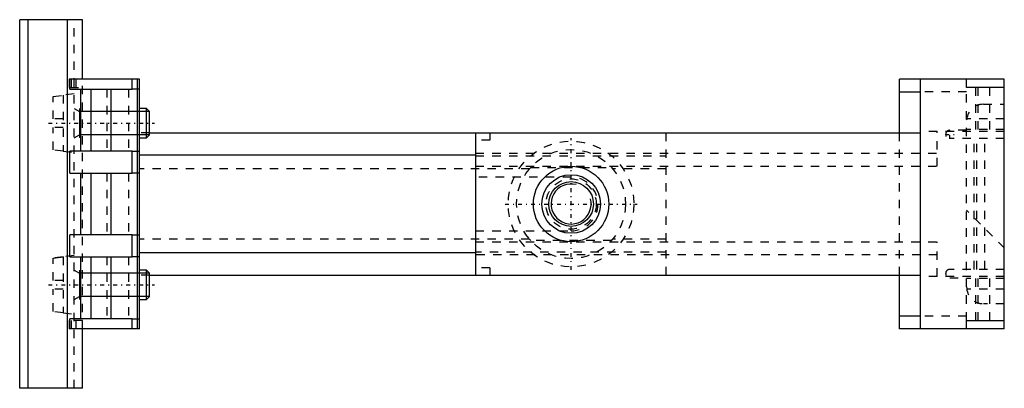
# Model space of a CAD drawing. Extents: x -66 to 52, y -22 to 22.
import ezdxf

# ---------------------------------------------------------------- set-up
doc = ezdxf.new("R2010")
doc.units = 0
doc.linetypes.add('CENTER', pattern=[1.5, 0.45, -0.5, 0.05, -0.5])
doc.linetypes.add('DASHED', pattern=[2, 1, -1])
for name, color, linetype in [('AM_0', 7, 'CONTINUOUS'), ('AM_10', 7, 'CONTINUOUS'), ('AM_3', 7, 'DASHED'), ('AM_7', 7, 'CENTER'), ('CONNECTIONPOINTS', 1, 'CONTINUOUS')]:
    doc.layers.add(name, color=color, linetype=linetype)

msp = doc.modelspace()

# ---------------------------------------------------------------- linework, layer by layer
at = {"layer": 'AM_0', "color": 7, "linetype": 'CONTINUOUS'}
for p, q in [((-65.8, -22), (-65.8, 22)), ((-58.3, 22), (-65.8, 22)), ((-64.8, -22), (-64.8, 22)), ((-60.1, -22), (-60.1, 22)), ((-58.3, 14.9), (-58.3, 22)), ((-59.88, 14.9), (-59.88, 13.9)), ((-51.5, 14.9), (-59.88, 14.9)), ((-59.8, 13.7), (-59.8, 14.9)), ((-52.36, 13.7), (-52.36, 14.9)), ((-51.76, -14.9), (-51.76, 14.9)), ((-51.5, -14.9), (-51.5, 14.9)), ((51.7, 14.9), (39.2, 14.9)), ((39.2, 8.5), (39.2, 14.9)), ((41.7, -14.9), (41.7, 14.9)), ((47.2, 13.9), (47.2, 14.9)), ((51.7, -14.9), (51.7, 14.9)), ((-59.88, 13.9), (-59.8, 13.9)), ((-59.8, 13.7), (-52.36, 13.7)), ((-58.5, 6.3), (-58.5, 13.7)), ((-57.3, 13.7), (-57.3, 6.3)), ((-54.94, 13.7), (-54.94, 6.3)), ((39.2, 13.4), (41.7, 13.4)), ((51.7, 13.9), (47.2, 13.9)), ((-50.67, 11.4), (-51.5, 11.4)), ((-50.3, 11.03), (-50.67, 11.4)), ((-50.67, 7.9), (-50.67, 11.4)), ((-50.3, 8.27), (-50.3, 11.03)), ((-50.67, 7.9), (-50.3, 8.27)), ((-50.3, 8.5), (41.7, 8.5)), ((-11.4, 8.5), (-11.4, -8.5)), ((-51.5, 7.9), (-50.67, 7.9)), ((-59.8, 3.7), (-59.8, 6.3)), ((-52.36, 6.3), (-59.8, 6.3)), ((-52.36, 3.7), (-52.36, 6.3)), ((-11.4, 5.84), (-51.5, 5.84)), ((-59.8, 3.7), (-52.36, 3.7)), ((-58.5, -3.7), (-58.5, 3.7)), ((-57.3, 3.7), (-57.3, -3.7)), ((-54.94, 3.7), (-54.94, -3.7)), ((-59.8, -6.3), (-59.8, -3.7)), ((-52.36, -3.7), (-59.8, -3.7)), ((-52.36, -6.3), (-52.36, -3.7)), ((-11.4, -5.84), (-51.5, -5.84)), ((-61.21, -6.39), (-60.9, -6.36)), ((-59.8, -6.3), (-52.36, -6.3)), ((-58.5, -13.7), (-58.5, -6.3)), ((-57.3, -6.3), (-57.3, -13.7)), ((-54.94, -6.3), (-54.94, -13.7)), ((-50.67, -7.9), (-51.5, -7.9)), ((-50.3, -8.27), (-50.67, -7.9)), ((-50.67, -11.4), (-50.67, -7.9)), ((-50.3, -11.03), (-50.3, -8.27)), ((-50.3, -8.5), (41.7, -8.5)), ((39.2, -14.9), (39.2, -8.5)), ((-51.5, -11.4), (-50.67, -11.4)), ((-50.67, -11.4), (-50.3, -11.03)), ((-59.88, -13.9), (-59.88, -14.9)), ((-59.8, -13.9), (-59.88, -13.9)), ((-59.8, -14.9), (-59.8, -13.7)), ((-52.36, -13.7), (-59.8, -13.7)), ((-52.36, -14.9), (-52.36, -13.7)), ((41.7, -13.4), (39.2, -13.4)), ((47.2, -13.9), (51.7, -13.9)), ((47.2, -14.9), (47.2, -13.9)), ((-51.5, -14.9), (-59.88, -14.9)), ((-58.3, -22), (-58.3, -14.9)), ((51.7, -14.9), (39.2, -14.9)), ((-58.3, -22), (-65.8, -22))]:
    msp.add_line(p, q, dxfattribs=at)
for radius in [4.5, 3.5, 2.67]:
    msp.add_circle((0, 0), radius, dxfattribs=at)
at = {"layer": 'AM_10', "color": 7, "linetype": 'CONTINUOUS'}
for p, q in [((-59.3, 11.4), (-58.66, 11.03)), ((-58.66, 11.4), (-58.66, 7.9)), ((-50.3, 11.03), (-58.66, 11.03)), ((-59.3, 7.9), (-58.66, 8.27)), ((-50.3, 8.27), (-58.66, 8.27)), ((-59.3, -7.9), (-58.66, -8.27)), ((-58.66, -7.9), (-58.66, -11.4)), ((-50.3, -8.27), (-58.66, -8.27)), ((-59.3, -11.4), (-58.66, -11.03)), ((-50.3, -11.03), (-58.66, -11.03))]:
    msp.add_line(p, q, dxfattribs=at)
msp.add_arc((0, 0), 2.39, 75, 15, dxfattribs=at)
at = {"layer": 'AM_3', "color": 6, "linetype": 'DASHED'}
for p, q in [((-59.3, -22), (-59.3, 22)), ((-59.8, 14.9), (-59.88, 14.9)), ((-59.87, 13.9), (-59.87, 14.9)), ((-59.63, 13.9), (-59.63, 14.9)), ((-59.06, 13.9), (-59.06, 14.9)), ((-58.3, -14.9), (-58.3, 14.9)), ((-61.8, 12.85), (-60.6, 12.98)), ((-59.3, 13.15), (-60.6, 13.01)), ((-60.6, 13.01), (-60.6, 6.29)), ((-59.8, 13.9), (-58.3, 13.9)), ((-55.4, 13.7), (-55.4, 6.3)), ((-52.8, 13.7), (-52.8, 6.3)), ((-51.5, 13.7), (-52.36, 13.7)), ((47.2, 13.4), (41.7, 13.4)), ((47.2, -13.9), (47.2, 13.9)), ((48.3, 8.9), (48.3, 13.9)), ((48.59, 8.9), (48.59, 13.9)), ((49.99, 8.9), (49.99, 13.9)), ((-61.8, 10.15), (-61.8, 12.85)), ((49.2, 11.9), (51.7, 11.9)), ((-60.6, 10.15), (-61.8, 10.15)), ((51.7, 10.15), (47.2, 10.15)), ((-61.8, 6.45), (-61.8, 9.15)), ((-60.6, 9.15), (-61.8, 9.15)), ((-50.3, 8.5), (-51.5, 8.5)), ((-9.7, 8.5), (-9.7, 7.6)), ((11.3, 8.5), (11.3, -8.5)), ((39.2, -8.5), (39.2, 8.5)), ((51.7, 8.65), (41.7, 8.65)), ((43.7, 4.5), (43.7, 8.65)), ((47.2, 8.8), (45.2, 8.8)), ((51.7, 8.9), (47.2, 8.9)), ((-9.7, 7.6), (-11.4, 7.6)), ((51.7, 7.8), (45.2, 7.8)), ((48.1, -7.8), (48.1, 7.8)), ((48.41, -7.8), (48.41, 7.8)), ((49.39, -7.8), (49.39, 7.8)), ((-60.6, 6.32), (-61.8, 6.45)), ((-60.6, 6.29), (-59.3, 6.15)), ((-52.36, 6.3), (-51.5, 6.3)), ((-11.4, 6.07), (43.7, 6.07)), ((-11.4, 5.73), (11.3, 5.73)), ((-55.4, 3.7), (-55.4, -3.7)), ((-52.8, 3.7), (-52.8, -3.7)), ((-51.5, 3.7), (-52.36, 3.7)), ((-4.96, 4.2), (-51.5, 4.2)), ((-11.4, 4.5), (43.7, 4.5)), ((-4.82, 4.36), (4.82, 4.36)), ((11.3, 4.2), (4.96, 4.2)), ((0, 3.2), (-11.4, 3.2)), ((51.7, -5.25), (47.2, -0.75)), ((-11.4, -3.2), (0, -3.2)), ((-52.36, -3.7), (-51.5, -3.7)), ((-4.96, -4.2), (-51.5, -4.2)), ((-11.4, -4.5), (43.7, -4.5)), ((4.82, -4.36), (-4.82, -4.36)), ((11.3, -4.2), (4.96, -4.2)), ((43.7, -8.65), (43.7, -4.5)), ((11.3, -5.73), (-11.4, -5.73)), ((-60.6, -6.32), (-61.8, -6.45)), ((-61.8, -6.45), (-61.21, -6.39)), ((-61.8, -9.15), (-61.8, -6.45)), ((-60.9, -6.36), (-60.6, -6.32)), ((-59.3, -6.15), (-60.6, -6.29)), ((-60.6, -6.29), (-60.6, -13.01)), ((-55.4, -6.3), (-55.4, -13.7)), ((-52.8, -6.3), (-52.8, -13.7)), ((-51.5, -6.3), (-52.36, -6.3)), ((43.7, -6.07), (-11.4, -6.07)), ((-9.7, -7.6), (-11.4, -7.6)), ((-9.7, -7.6), (-9.7, -8.5)), ((51.7, -7.8), (45.2, -7.8)), ((-60.6, -9.15), (-61.8, -9.15)), ((-50.3, -8.5), (-51.5, -8.5)), ((51.7, -8.65), (41.7, -8.65)), ((45.2, -8.8), (47.2, -8.8)), ((51.7, -8.9), (47.2, -8.9)), ((48.3, -13.9), (48.3, -8.9)), ((48.59, -13.9), (48.59, -8.9)), ((49.99, -13.9), (49.99, -8.9)), ((-61.8, -12.85), (-61.8, -10.15)), ((-60.6, -10.15), (-61.8, -10.15)), ((51.7, -10.15), (47.2, -10.15)), ((-60.6, -12.98), (-61.8, -12.85)), ((51.7, -11.9), (49.2, -11.9)), ((-60.6, -13.01), (-59.3, -13.15)), ((-59.87, -14.9), (-59.87, -13.9)), ((-58.3, -13.9), (-59.8, -13.9)), ((-59.63, -14.9), (-59.63, -13.9)), ((-59.06, -14.9), (-59.06, -13.9)), ((-52.36, -13.7), (-51.5, -13.7)), ((47.2, -13.4), (41.7, -13.4)), ((-59.8, -14.9), (-59.88, -14.9))]:
    msp.add_line(p, q, dxfattribs=at)
for points in [[(-4.96, 4.2), (-4.94, 4.23), (-4.89, 4.28), (-4.85, 4.33), (-4.82, 4.36)], [(4.82, 4.36), (4.85, 4.33), (4.89, 4.28), (4.94, 4.23), (4.96, 4.2)], [(-4.82, -4.36), (-4.85, -4.33), (-4.89, -4.28), (-4.94, -4.23), (-4.96, -4.2)], [(4.96, -4.2), (4.94, -4.23), (4.89, -4.28), (4.85, -4.33), (4.82, -4.36)]]:
    msp.add_lwpolyline(points, dxfattribs=at)
for radius in [7.5, 6.5, 3]:
    msp.add_circle((0, 0), radius, dxfattribs=at)
for centre, radius, start, end in [((49.2, 9.9), 2, 90, 180), ((45.2, 8.3), 0.5, 90, 270), ((0, 0), 3.2, 270, 90), ((45.2, -8.3), 0.5, 90, 270), ((49.2, -9.9), 2, 180, 270)]:
    msp.add_arc(centre, radius, start, end, dxfattribs=at)
at = {"layer": 'AM_7', "color": 4, "linetype": 'CENTER'}
for p, q in [((-62.38, 9.65), (-49.72, 9.65)), ((44.68, 8.3), (45.72, 8.3)), ((45.2, 7.78), (45.2, 8.82)), ((0, -7.87), (0, 7.87)), ((-7.87, 0), (7.87, 0)), ((-62.38, -9.65), (-49.72, -9.65))]:
    msp.add_line(p, q, dxfattribs=at)
at = {"layer": 'CONNECTIONPOINTS', "color": 1, "linetype": 'CONTINUOUS'}
msp.add_point((0, 0), dxfattribs=at)

doc.saveas('drawing.dxf')
